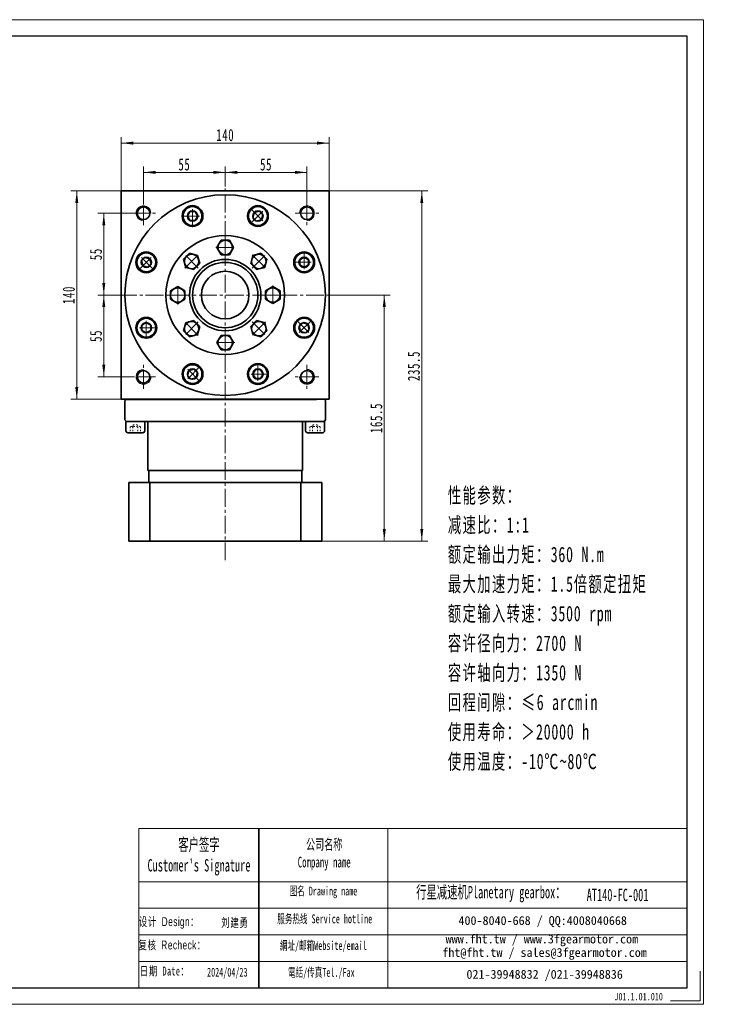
# Model space of a CAD drawing. Header units: millimetres. Extents: x 1585 to 2542, y 261 to 924.
# Tile 3 of 3: x 2064 to 2542, y 261 to 924. Entities that reach past the tile are written whole.
import ezdxf

# ---------------------------------------------------------------- set-up
doc = ezdxf.new("R2010")
doc.units = ezdxf.units.MM
doc.set_wipeout_variables(frame=1)
doc.linetypes.add('点画线', pattern=[18, 12, -2, 2, -2])
doc.linetypes.add('虚线', pattern=[2, 1, -1])
doc.layers.get('0').update_dxf_attribs({"lineweight": 35})
doc.layers.add('6文字层', color=3, linetype='Continuous')
for name, color, linetype, lineweight in [('7标注层', 4, 'Continuous', 18), ('SLD-0', 7, 'Continuous', 18), ('中心线层', 1, '点画线', 18), ('图框_外框线', 7, 'Continuous', 18), ('尺寸线层', 3, 'Continuous', 18), ('粗实线', 7, 'Continuous', 50), ('粗实线层', 7, 'Continuous', 35), ('虚线层', 6, '虚线', 18)]:
    doc.layers.add(name, color=color, linetype=linetype, lineweight=lineweight)
doc.styles.add('SLDTEXTSTYLE4', font='txt', dxfattribs={"width": 0.611111})
doc.styles.add('标准', font='txt', dxfattribs={"width": 0.667})
doc.styles.add('样式 1', font='txt', dxfattribs={"width": 0.8})
doc.dimstyles.new('a4-1-1.5', dxfattribs={"dimtxt": 4.5, "dimasz": 4.5, "dimexe": 2.25, "dimexo": 0, "dimgap": 0.75, "dimtad": 1, "dimdec": 3, "dimdsep": 46, "dimtxsty": '标准', "dimblk": '_CAXARROW', "dimcen": 0, "dimdle": 9, "dimazin": 2, "dimtfac": 0.707107, "dimtdec": 3, "dimtix": 1, "dimtmove": 2, "dimatfit": 3, "dimfxl": 0, "dimfrac": 2, "dimtolj": 1, "dimarcsym": 0})

# ---------------------------------------------------------------- blocks, each defined once
blk = doc.blocks.new('*X13')
at = {"layer": '尺寸线层', "linetype": 'Continuous'}
for points in [[(2132.82, 840.62), (2140.92, 841.63), (2140.92, 839.6)], [(2272.82, 840.62), (2264.72, 841.63), (2264.72, 839.6)]]:
    blk.add_hatch(color=0, dxfattribs=at).paths.add_polyline_path(points, flags=0)
at = {"layer": '尺寸线层', "color": 0, "linetype": 'Continuous'}
for p, q in [((2132.82, 808.42), (2132.82, 844.67)), ((2272.82, 808.42), (2272.82, 844.67)), ((2132.82, 840.62), (2272.82, 840.62))]:
    blk.add_line(p, q, dxfattribs=at)
at = {"layer": '尺寸线层', "color": 0, "insert": (2202.82, 845.97), "char_height": 8.1, "width": 21.529, "attachment_point": 5, "line_spacing_factor": 1.15057, "style": '标准'}
blk.add_mtext('\\T1.1;140', dxfattribs=at)
blk = doc.blocks.new('_CAXARROW')
blk.add_hatch(color=0).paths.add_polyline_path([(0, 0), (-1, 0.125), (-1, -0.125)], flags=0)
blk = doc.blocks.new('*X14')
at = {"layer": '尺寸线层', "linetype": 'Continuous'}
for points in [[(2147.82, 820.93), (2155.92, 819.92), (2155.92, 821.94)], [(2202.82, 820.93), (2194.72, 819.92), (2194.72, 821.94)]]:
    blk.add_hatch(color=0, dxfattribs=at).paths.add_polyline_path(points, flags=0)
at = {"layer": '尺寸线层', "color": 0, "linetype": 'Continuous'}
for p, q in [((2147.82, 801.42), (2147.82, 824.98)), ((2202.82, 811.42), (2202.82, 824.98)), ((2202.82, 820.93), (2147.82, 820.93))]:
    blk.add_line(p, q, dxfattribs=at)
at = {"layer": '尺寸线层', "color": 0, "insert": (2175.32, 826.2), "char_height": 8.1, "width": 16.2, "attachment_point": 5, "line_spacing_factor": 1.15057, "style": '标准'}
blk.add_mtext('\\T1.1;55', dxfattribs=at)
blk = doc.blocks.new('*X15')
at = {"layer": '尺寸线层', "linetype": 'Continuous'}
for points in [[(2202.82, 820.93), (2210.92, 821.94), (2210.92, 819.92)], [(2257.82, 820.93), (2249.72, 821.94), (2249.72, 819.92)]]:
    blk.add_hatch(color=0, dxfattribs=at).paths.add_polyline_path(points, flags=0)
at = {"layer": '尺寸线层', "color": 0, "linetype": 'Continuous'}
for p, q in [((2202.82, 811.42), (2202.82, 824.98)), ((2257.82, 801.42), (2257.82, 824.98)), ((2202.82, 820.93), (2257.82, 820.93))]:
    blk.add_line(p, q, dxfattribs=at)
at = {"layer": '尺寸线层', "color": 0, "insert": (2230.32, 826.2), "char_height": 8.1, "width": 16.2, "attachment_point": 5, "line_spacing_factor": 1.15057, "style": '标准'}
blk.add_mtext('\\T1.1;55', dxfattribs=at)
blk = doc.blocks.new('*X16')
at = {"layer": '尺寸线层', "linetype": 'Continuous'}
for points in [[(2121.08, 793.42), (2120.07, 785.32), (2122.09, 785.32)], [(2121.08, 738.42), (2120.07, 746.52), (2122.09, 746.52)]]:
    blk.add_hatch(color=0, dxfattribs=at).paths.add_polyline_path(points, flags=0)
at = {"layer": '尺寸线层', "color": 0, "linetype": 'Continuous'}
for p, q in [((2139.82, 793.42), (2117.03, 793.42)), ((2121.08, 738.42), (2121.08, 793.42)), ((2131.26, 738.42), (2117.03, 738.42))]:
    blk.add_line(p, q, dxfattribs=at)
at = {"layer": '尺寸线层', "color": 0, "insert": (2115.81, 765.92), "char_height": 8.1, "width": 16.2, "attachment_point": 5, "rotation": 90, "line_spacing_factor": 1.15057, "style": '标准'}
blk.add_mtext('\\T1.1;55', dxfattribs=at)
blk = doc.blocks.new('*X17')
at = {"layer": '尺寸线层', "linetype": 'Continuous'}
for points in [[(2121.08, 738.42), (2122.09, 730.32), (2120.07, 730.32)], [(2121.08, 683.42), (2122.09, 691.52), (2120.07, 691.52)]]:
    blk.add_hatch(color=0, dxfattribs=at).paths.add_polyline_path(points, flags=0)
at = {"layer": '尺寸线层', "color": 0, "linetype": 'Continuous'}
for p, q in [((2131.26, 738.42), (2117.03, 738.42)), ((2121.08, 738.42), (2121.08, 683.42)), ((2139.82, 683.42), (2117.03, 683.42))]:
    blk.add_line(p, q, dxfattribs=at)
at = {"layer": '尺寸线层', "color": 0, "insert": (2115.81, 710.92), "char_height": 8.1, "width": 16.2, "attachment_point": 5, "rotation": 90, "line_spacing_factor": 1.15057, "style": '标准'}
blk.add_mtext('\\T1.1;55', dxfattribs=at)
blk = doc.blocks.new('*X18')
at = {"layer": '尺寸线层', "linetype": 'Continuous'}
for points in [[(2102.89, 808.42), (2103.9, 800.32), (2101.88, 800.32)], [(2102.89, 668.42), (2103.9, 676.52), (2101.88, 676.52)]]:
    blk.add_hatch(color=0, dxfattribs=at).paths.add_polyline_path(points, flags=0)
at = {"layer": '尺寸线层', "color": 0, "linetype": 'Continuous'}
for p, q in [((2132.82, 808.42), (2098.84, 808.42)), ((2102.89, 808.42), (2102.89, 668.42)), ((2135.69, 668.42), (2098.84, 668.42))]:
    blk.add_line(p, q, dxfattribs=at)
at = {"layer": '尺寸线层', "color": 0, "insert": (2097.53, 738.42), "char_height": 8.1, "width": 21.529, "attachment_point": 5, "rotation": 90, "line_spacing_factor": 1.15057, "style": '标准'}
blk.add_mtext('\\T1.1;140', dxfattribs=at)
blk = doc.blocks.new('*X19')
at = {"layer": '尺寸线层', "linetype": 'Continuous'}
for points in [[(2309.91, 738.42), (2310.92, 730.32), (2308.9, 730.32)], [(2309.91, 572.92), (2310.92, 581.02), (2308.9, 581.02)]]:
    blk.add_hatch(color=0, dxfattribs=at).paths.add_polyline_path(points, flags=0)
at = {"layer": '尺寸线层', "color": 0, "linetype": 'Continuous'}
for p, q in [((2271.57, 738.42), (2313.96, 738.42)), ((2309.91, 738.42), (2309.91, 572.92)), ((2267.82, 572.92), (2313.96, 572.92))]:
    blk.add_line(p, q, dxfattribs=at)
at = {"layer": '尺寸线层', "color": 0, "insert": (2304.55, 655.67), "char_height": 8.1, "width": 37.4509, "attachment_point": 5, "rotation": 90, "line_spacing_factor": 1.15057, "style": '标准'}
blk.add_mtext('\\T1.1;165.5', dxfattribs=at)
blk = doc.blocks.new('*X20')
at = {"layer": '尺寸线层', "linetype": 'Continuous'}
for points in [[(2335.16, 808.42), (2334.14, 800.32), (2336.17, 800.32)], [(2335.16, 572.92), (2334.14, 581.02), (2336.17, 581.02)]]:
    blk.add_hatch(color=0, dxfattribs=at).paths.add_polyline_path(points, flags=0)
at = {"layer": '尺寸线层', "color": 0, "linetype": 'Continuous'}
for p, q in [((2272.82, 808.42), (2339.21, 808.42)), ((2335.16, 572.92), (2335.16, 808.42)), ((2267.82, 572.92), (2339.21, 572.92))]:
    blk.add_line(p, q, dxfattribs=at)
at = {"layer": '尺寸线层', "color": 0, "insert": (2329.8, 690.67), "char_height": 8.1, "width": 37.8014, "attachment_point": 5, "rotation": 90, "line_spacing_factor": 1.15057, "style": '标准'}
blk.add_mtext('\\T1.1;235.5', dxfattribs=at)
blk = doc.blocks.new('*X21')
at = {"layer": '中心线层', "linetype": '点画线', "lineweight": 18}
for p, q in [((0, -7.37), (0, 7.37)), ((-7.37, 0), (7.37, 0))]:
    blk.add_line(p, q, dxfattribs=at)
at = {"layer": '粗实线层'}
for p, q in [((-3.46, 0), (-1.73, 3)), ((-3.46, 0), (-1.73, -3)), ((-1.73, 3), (1.73, 3)), ((3.46, 0), (1.73, 3)), ((3.46, 0), (1.73, 3)), ((3.46, 0), (1.73, -3)), ((-1.73, -3), (1.73, -3))]:
    blk.add_line(p, q, dxfattribs=at)
blk.add_circle((0, 0), 3.46, dxfattribs=at)
for start, end in [(0, 180), (180, 360)]:
    blk.add_arc((0, 0), 6.37, start, end, dxfattribs=at)
blk = doc.blocks.new('*X45')
at = {"layer": '中心线层', "linetype": '点画线', "lineweight": 18}
for p, q in [((6.4, 0), (-6.4, 0)), ((0, -6.4), (0, 6.4))]:
    blk.add_line(p, q, dxfattribs=at)
at = {"layer": '粗实线层'}
for p, q in [((0, 5.65), (-4.89, 2.82)), ((-4.89, 2.82), (-4.89, -2.82)), ((4.89, 2.82), (0, 5.65)), ((4.89, 2.82), (4.89, -2.82)), ((-4.89, -2.82), (0, -5.65)), ((0, -5.65), (4.89, -2.82))]:
    blk.add_line(p, q, dxfattribs=at)
blk.add_circle((0, 0), 4.89, dxfattribs=at)
blk = doc.blocks.new('2432fgg')
at = {"layer": '粗实线层'}
blk.add_circle((0, 0), 22, dxfattribs=at)
blk.add_wipeout([(-27.11, 0), (-27.11, 0.9), (-27.11, 0.9), (-27.11, 2.82), (-27.11, 2.82), (-29.56, 4.23), (-29.56, 4.23), (-32, 5.65), (-32, 5.65), (-34.45, 4.23), (-34.45, 4.23), (-36.89, 2.82), (-36.89, 2.82), (-36.89, 0.9), (-36.89, 0.9), (-36.89, 0), (-36.89, 0), (-36.89, -2.82), (-36.89, -2.82), (-34.45, -4.23), (-34.45, -4.23), (-32, -5.65), (-32, -5.65), (-29.56, -4.23), (-29.56, -4.23), (-27.11, -2.82), (-27.11, -2.82)]).dxf.layer = '粗实线层'
for radius in [40, 24]:
    blk.add_circle((0, 0), radius, dxfattribs=at)
blk.add_blockref('*X45', (-32, 0), dxfattribs=at)
for points in [[(0, 27.11), (0.9, 27.11), (0.9, 27.11), (2.82, 27.11), (2.82, 27.11), (4.23, 29.55), (4.23, 29.55), (5.65, 32), (5.65, 32), (4.23, 34.44), (4.23, 34.44), (2.82, 36.89), (2.82, 36.89), (0.9, 36.89), (0.9, 36.89), (0, 36.89), (0, 36.89), (-2.82, 36.89), (-2.82, 36.89), (-4.23, 34.44), (-4.23, 34.44), (-5.65, 32), (-5.65, 32), (-4.23, 29.55), (-4.23, 29.55), (-2.82, 27.11), (-2.82, 27.11)], [(-19.17, 19.17), (-18.53, 19.81), (-18.53, 19.81), (-17.17, 21.17), (-17.17, 21.17), (-17.9, 23.89), (-17.9, 23.89), (-18.63, 26.62), (-18.63, 26.62), (-21.36, 27.35), (-21.36, 27.35), (-24.09, 28.08), (-24.09, 28.08), (-25.45, 26.72), (-25.45, 26.72), (-26.09, 26.09), (-26.09, 26.09), (-28.08, 24.09), (-28.08, 24.09), (-27.35, 21.36), (-27.35, 21.36), (-26.62, 18.63), (-26.62, 18.63), (-23.89, 17.9), (-23.89, 17.9), (-21.17, 17.17), (-21.17, 17.17)], [(19.17, 19.17), (19.81, 18.53), (19.81, 18.53), (21.17, 17.17), (21.17, 17.17), (23.89, 17.9), (23.89, 17.9), (26.62, 18.63), (26.62, 18.63), (27.35, 21.36), (27.35, 21.36), (28.08, 24.09), (28.08, 24.09), (26.72, 25.45), (26.72, 25.45), (26.09, 26.09), (26.09, 26.09), (24.09, 28.08), (24.09, 28.08), (21.36, 27.35), (21.36, 27.35), (18.63, 26.62), (18.63, 26.62), (17.9, 23.89), (17.9, 23.89), (17.17, 21.17), (17.17, 21.17)], [(27.11, 0), (27.11, -0.9), (27.11, -0.9), (27.11, -2.82), (27.11, -2.82), (29.55, -4.23), (29.55, -4.23), (32, -5.65), (32, -5.65), (34.44, -4.23), (34.44, -4.23), (36.89, -2.82), (36.89, -2.82), (36.89, -0.9), (36.89, -0.9), (36.89, 0), (36.89, 0), (36.89, 2.82), (36.89, 2.82), (34.44, 4.23), (34.44, 4.23), (32, 5.65), (32, 5.65), (29.55, 4.23), (29.55, 4.23), (27.11, 2.82), (27.11, 2.82)], [(-19.17, -19.17), (-19.81, -18.53), (-19.81, -18.53), (-21.17, -17.17), (-21.17, -17.17), (-23.89, -17.9), (-23.89, -17.9), (-26.62, -18.63), (-26.62, -18.63), (-27.35, -21.36), (-27.35, -21.36), (-28.08, -24.09), (-28.08, -24.09), (-26.72, -25.45), (-26.72, -25.45), (-26.09, -26.09), (-26.09, -26.09), (-24.09, -28.08), (-24.09, -28.08), (-21.36, -27.35), (-21.36, -27.35), (-18.63, -26.62), (-18.63, -26.62), (-17.9, -23.89), (-17.9, -23.89), (-17.17, -21.17), (-17.17, -21.17)], [(19.17, -19.17), (18.53, -19.81), (18.53, -19.81), (17.17, -21.17), (17.17, -21.17), (17.9, -23.89), (17.9, -23.89), (18.63, -26.62), (18.63, -26.62), (21.36, -27.35), (21.36, -27.35), (24.09, -28.08), (24.09, -28.08), (25.45, -26.72), (25.45, -26.72), (26.09, -26.09), (26.09, -26.09), (28.08, -24.09), (28.08, -24.09), (27.35, -21.36), (27.35, -21.36), (26.62, -18.63), (26.62, -18.63), (23.89, -17.9), (23.89, -17.9), (21.17, -17.17), (21.17, -17.17)], [(0, -27.11), (-0.9, -27.11), (-0.9, -27.11), (-2.82, -27.11), (-2.82, -27.11), (-4.23, -29.56), (-4.23, -29.56), (-5.65, -32), (-5.65, -32), (-4.23, -34.45), (-4.23, -34.45), (-2.82, -36.89), (-2.82, -36.89), (-0.9, -36.89), (-0.9, -36.89), (0, -36.89), (0, -36.89), (2.82, -36.89), (2.82, -36.89), (4.23, -34.45), (4.23, -34.45), (5.65, -32), (5.65, -32), (4.23, -29.56), (4.23, -29.56), (2.82, -27.11), (2.82, -27.11)]]:
    blk.add_wipeout(points).dxf.layer = '粗实线层'
for p, rotation in [((0, 32), 270), ((-22.63, 22.63), 315.0000000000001), ((22.63, 22.63), 225.0000000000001), ((32, 0), 180), ((-22.63, -22.63), 45.00000000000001), ((22.63, -22.63), 135.0000000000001), ((0, -32), 90)]:
    blk.add_blockref('*X45', p, dxfattribs=dict(at, rotation=rotation))

msp = doc.modelspace()

# ---------------------------------------------------------------- linework, layer by layer
msp.add_line((2225.3996, 379.5605), (2225.3996, 272.5131))
at = {"color": 7, "linetype": 'Continuous', "lineweight": 0}
for centre, start, end in [((2147.8241, 793.4212), 0, 195), ((2257.8241, 793.4212), 270, 105), ((2147.8241, 683.4212), 90, 285), ((2257.8241, 683.4212), 180, 15)]:
    msp.add_arc(centre, 5, start, end, dxfattribs=at)
at = {"layer": '7标注层', "color": 0}
msp.add_line((2144.6491, 379.5605), (2144.6491, 272.5314), dxfattribs=at)
at = {"layer": '中心线层'}
for p, q in [((2202.8241, 560.0317), (2202.8241, 811.4212)), ((2147.8241, 785.4212), (2147.8241, 801.4212)), ((2257.8241, 801.4212), (2257.8241, 785.4212)), ((2139.8241, 793.4212), (2155.8241, 793.4212)), ((2249.8241, 793.4212), (2265.8241, 793.4212)), ((2131.2581, 738.4212), (2271.5741, 738.4212)), ((2147.8241, 675.4212), (2147.8241, 691.4212)), ((2257.8241, 691.4212), (2257.8241, 675.4212)), ((2155.8241, 683.4212), (2139.8241, 683.4212)), ((2265.8241, 683.4212), (2249.8241, 683.4212))]:
    msp.add_line(p, q, dxfattribs=at)
at = {"layer": '图框_外框线'}
for p, q in [((2144.6491, 379.5605), (2225.3996, 379.5605)), ((2225.3996, 379.5605), (2225.3996, 272.5314)), ((2225.3996, 379.5605), (2513.7023, 379.5605)), ((2312.4029, 379.5605), (2312.4029, 272.5314)), ((2144.6491, 343.8448), (2225.3996, 343.8448)), ((2225.3996, 343.8448), (2513.7023, 343.8448)), ((2144.6491, 325.987), (2513.7023, 325.987)), ((2144.6491, 308.1291), (2513.7023, 308.1291)), ((2144.6491, 290.2713), (2513.7023, 290.2713))]:
    msp.add_line(p, q, dxfattribs=at)
at = {"layer": '图框_外框线', "color": 3}
msp.add_lwpolyline([(2522.6213, 283.6802), (2522.6213, 263.6123), (2502.5535, 263.6123)], dxfattribs=at)
at = {"layer": '粗实线', "color": 0, "lineweight": 40}
msp.add_line((2135.6921, 668.4212), (2264.3241, 668.4212), dxfattribs=at)
msp.add_line((2135.6921, 668.4212), (2264.3241, 668.4212), dxfattribs=at)
at = {"layer": '粗实线层'}
for p, q in [((2132.8241, 668.4212), (2132.8241, 808.4212)), ((2132.8241, 808.4212), (2272.8241, 808.4212)), ((2272.8241, 668.4212), (2272.8241, 808.4212)), ((2136.3241, 668.4212), (2135.3241, 667.4212)), ((2135.3241, 667.4212), (2135.3241, 654.4212)), ((2136.3241, 668.4212), (2147.8241, 668.4212)), ((2270.3241, 667.4212), (2269.3241, 668.4212)), ((2270.3241, 654.4212), (2270.3241, 667.4212)), ((2136.3241, 653.4212), (2135.3241, 654.4212)), ((2148.6891, 653.4212), (2135.9591, 653.4212)), ((2135.9591, 653.4212), (2135.9591, 647.0542)), ((2136.3241, 653.4212), (2269.3241, 653.4212)), ((2148.6891, 647.0542), (2148.6891, 653.4212)), ((2150.8241, 620.4212), (2150.8241, 653.4212)), ((2254.8241, 620.4212), (2254.8241, 653.4212)), ((2256.9591, 653.4212), (2269.6891, 653.4212)), ((2256.9591, 647.0542), (2256.9591, 653.4212)), ((2269.3241, 653.4212), (2270.3241, 654.4212)), ((2269.6891, 653.4212), (2269.6891, 647.0542)), ((2137.2321, 645.7812), (2147.4161, 645.7812)), ((2268.4161, 645.7812), (2258.2321, 645.7812)), ((2150.8241, 620.4212), (2254.8241, 620.4212)), ((2151.3241, 612.4212), (2151.3241, 620.4212)), ((2254.3241, 612.4212), (2254.3241, 620.4212)), ((2267.8241, 612.4212), (2137.8241, 612.4212)), ((2137.8241, 572.9212), (2137.8241, 612.4212)), ((2151.9645, 572.9212), (2151.9645, 612.4212)), ((2253.6837, 572.9212), (2253.6837, 612.4212)), ((2267.8241, 572.9212), (2267.8241, 612.4212)), ((2137.8241, 572.9212), (2267.8241, 572.9212))]:
    msp.add_line(p, q, dxfattribs=at)
msp.add_lwpolyline([(2272.8241, 668.4212), (2132.8241, 668.4212)], dxfattribs=at)
for centre, radius in [((2147.8241, 793.4212), 4.25), ((2180.8108, 791.566), 7), ((2224.8374, 791.566), 7), ((2257.8241, 793.4212), 4.25), ((2149.6793, 760.4345), 7), ((2255.969, 760.4345), 7), ((2149.6793, 716.4078), 7), ((2255.969, 716.4078), 7), ((2180.8108, 685.2763), 7), ((2224.8374, 685.2763), 7), ((2147.8241, 683.4212), 4.25), ((2257.8241, 683.4212), 4.25)]:
    msp.add_circle(centre, radius, dxfattribs=at)
at = {"layer": '粗实线层', "lineweight": 18}
for centre, start, end in [((2147.8241, 793.4212), 0, 271.9231652), ((2257.8241, 793.4212), 270, 181.9231652), ((2147.8241, 683.4212), 90, 1.9231652), ((2257.8241, 683.4212), 180, 91.9231652)]:
    msp.add_arc(centre, 5, start, end, dxfattribs=at)
at = {"layer": '粗实线层'}
for centre, start, end in [((2137.2321, 647.0542), 180, 270), ((2147.4161, 647.0542), 270, 0), ((2258.2321, 647.0542), 180, 270), ((2268.4161, 647.0542), 270, 0)]:
    msp.add_arc(centre, 1.273, start, end, dxfattribs=at)
at = {"layer": '虚线层'}
for p, q in [((2138.86, 649.7812), (2142.3241, 651.7812)), ((2138.86, 649.7812), (2138.86, 645.7812)), ((2140.5921, 649.7812), (2140.5921, 645.7812)), ((2145.7882, 649.7812), (2142.3241, 651.7812)), ((2144.0562, 649.7812), (2144.0562, 645.7812)), ((2145.7882, 649.7812), (2145.7882, 645.7812)), ((2259.86, 649.7812), (2263.3241, 651.7812)), ((2259.86, 649.7812), (2259.86, 645.7812)), ((2261.5921, 649.7812), (2261.5921, 645.7812)), ((2266.7882, 649.7812), (2263.3241, 651.7812)), ((2265.0562, 649.7812), (2265.0562, 645.7812)), ((2266.7882, 649.7812), (2266.7882, 645.7812))]:
    msp.add_line(p, q, dxfattribs=at)
for centre, radius, start, end in [((2139.7261, 648.0491), 1.9365, 63.4349488, 116.5650512), ((2142.3241, 643.201), 6.8043, 75.2528669, 104.7471331), ((2144.9222, 648.0491), 1.9365, 63.4349488, 116.5650512), ((2260.7261, 648.0491), 1.9365, 63.4349488, 116.5650512), ((2263.3241, 643.201), 6.8043, 75.2528669, 104.7471331), ((2265.9222, 648.0491), 1.9365, 63.4349488, 116.5650512)]:
    msp.add_arc(centre, radius, start, end, dxfattribs=at)

# ---------------------------------------------------------------- texts
at = {"layer": '6文字层', "insert": (2464.7999, 269.0634), "char_height": 5, "width": 43.304423, "attachment_point": 1, "style": '样式 1'}
msp.add_mtext('J01.1.01.010', dxfattribs=at)
at = {"layer": 'SLD-0', "color": 1, "attachment_point": 2}
for s, insert, char_height, width, style in [("{\\fSimSun|b1|i0|c134|p2;客户签字\\PCustomer's Signature}", (2185.1635, 372.953), 8.333663, 103.671623, 'SLDTEXTSTYLE4'), ('{\\fSimSun|b1|i0|c134|p2;公司名称\\PCompany name}', (2269.4531, 372.5106), 7.143139, 92.481353, 'SLDTEXTSTYLE4'), ('{\\fSimSun|b1|i0|c134|p2;图名 Drawing name}', (2268.9648, 340.553), 5.952616, 76.12613, 'SLDTEXTSTYLE4'), ('{\\fSimSun|b1|i0|c134|p2;  \\H1.1667x;行星减速机Planetary gearbox\\fSimSun|b0|i0|c134|p2;：}', (2378.705, 341.0121), 7.143139, 112.344727, 'SLDTEXTSTYLE4'), ('AT140-FC-001', (2466.9554, 339.1156), 8.333663, 60.648063, 'SLDTEXTSTYLE4'), ('{\\fSimSun|b0|i0|c134|p2;\\T1.1;设计 \\fArial|b0|i0|c0|p34;Design\\fSimSun|b0|i0|c134|p2;：}', (2165.019, 319.9898), 6, 79.550095, '标准'), ('{\\fSimSun|b0|i0|c134|p2;\\T1.1;刘建勇}', (2209.383, 319.3499), 6, 31.971711, '标准'), ('{\\fSimSun|b1|i0|c134|p2;服务热线 Service hotline}', (2269.8089, 321.8351), 5.952616, 84.811822, 'SLDTEXTSTYLE4'), ('{\\fSimSun|b0|i0|c134|p2;\\T1.1;复核 \\fArial|b0|i0|c0|p34;Recheck\\fSimSun|b0|i0|c134|p2;：}', (2167.1345, 304.2879), 6, 83.266349, '标准'), ('{\\fSimSun|b1|i0|c134|p2;網址/邮箱Website/email}', (2268.882, 303.9008), 5.952616, 88.281124, 'SLDTEXTSTYLE4'), ('{\\T1.1;日期 Date：}', (2162.0341, 286.757), 6, 31.971711, '标准'), ('2024/04/23', (2204.2312, 285.9885), 6, 31.971711, '标准'), ('{\\fSimSun|b1|i0|c134|p2;電話/传真Tel./Fax}', (2267.5484, 285.8266), 5.952616, 89.342887, 'SLDTEXTSTYLE4')]:
    msp.add_mtext(s, dxfattribs=dict(at, insert=insert, char_height=char_height, width=width, style=style))
at = {"layer": 'SLD-0', "color": 1, "char_height": 5.952616, "attachment_point": 2}
for s, insert, width in [('{\\fSimSun|b1|i0|c134|p2;400-8040-668 / QQ:4008040668}', (2416.5432, 320.6977), 173.312858), ('{\\fSimSun|b1|i0|c134|p2;www.fht.tw / www.3fgearmotor.com }', (2415.9943, 308.2992), 173.50796), ('{\\fSimSun|b1|i0|c134|p2;fht@fht.tw / sales@3fgearmotor.com }', (2417.8084, 299.2349), 173.50796), ('{\\fSimSun|b1|i0|c134|p2;021-39948832 /021-39948836 }', (2417.8707, 284.5252), 132.486453)]:
    msp.add_mtext(s, dxfattribs=dict(at, insert=insert, width=width))
at = {"layer": '尺寸线层', "insert": (2352.7007, 608.9185), "char_height": 7.2576, "width": 179.472973, "attachment_point": 1, "line_spacing_factor": 1.15057, "style": '标准'}
msp.add_mtext('{\\H1.42857x;\\T1.1;性能参数：\\P减速比：1:1\\P额定输出力矩：360 N.m\\P最大加速力矩：1.5倍额定扭矩\\P额定输入转速：3500 rpm\\P容许径向力：2700 N\\P容许轴向力：1350 N\\P回程间隙：≤6 arcmin\\P使用寿命：＞20000 h\\P使用温度：-10℃~80℃}', dxfattribs=at)

# ---------------------------------------------------------------- dimensions: what is measured, and where the dimension line sits
at = {"layer": '尺寸线层'}
for base, p1, p2, picture, middle in [((2272.8241, 840.6172), (2132.8241, 808.4212), (2272.8241, 808.4212), '*X13', (2202.8241, 845.9734)), ((2147.8241, 820.9279), (2202.8241, 811.4212), (2147.8241, 801.4212), '*X14', (2175.3241, 826.1965)), ((2257.8241, 820.9279), (2202.8241, 811.4212), (2257.8241, 801.4212), '*X15', (2230.3241, 826.1965))]:
    dim = msp.add_linear_dim(base=base, p1=p1, p2=p2, dimstyle='a4-1-1.5', override={"dimsah": 1, "dimtfill": 1, "dimtzin": 8}, dxfattribs=at)
    dim.commit()
    dim.dimension.update_dxf_attribs({"geometry": picture, "text_midpoint": middle, "dimtype": 160})
for base, p1, p2, angle, picture, middle in [((2102.8901, 668.4212), (2132.8241, 808.4212), (2135.6921, 668.4212), 270, '*X18', (2097.5339, 738.4212)), ((2335.1555, 808.4212), (2267.8241, 572.9212), (2272.8241, 808.4212), 90, '*X20', (2329.7993, 690.6712)), ((2121.0799, 793.4212), (2131.2581, 738.4212), (2139.8241, 793.4212), 90, '*X16', (2115.8113, 765.9212)), ((2121.0799, 683.4212), (2131.2581, 738.4212), (2139.8241, 683.4212), 270, '*X17', (2115.8113, 710.9212)), ((2309.9105, 572.9212), (2271.5741, 738.4212), (2267.8241, 572.9212), 270, '*X19', (2304.5543, 655.6712))]:
    dim = msp.add_linear_dim(base=base, p1=p1, p2=p2, angle=angle, dimstyle='a4-1-1.5', override={"dimsah": 1, "dimtfill": 1, "dimtzin": 8}, dxfattribs=at)
    dim.commit()
    dim.dimension.update_dxf_attribs({"geometry": picture, "text_midpoint": middle, "dimtype": 160})

# ---------------------------------------------------------------- next in the draw order: wipeouts: each hides what was drawn before it
msp.add_wipeout([(2187.1848, 791.5442), (2187.1042, 792.5544), (2187.1042, 792.5544), (2186.5741, 794.2649), (2185.5885, 795.7601), (2184.2254, 796.9215), (2182.5928, 797.6573), (2180.8198, 797.9092), (2180.8198, 797.9092), (2179.0469, 797.6573), (2177.4142, 796.9215), (2176.0512, 795.7601), (2175.0656, 794.2649), (2174.5355, 792.5544), (2174.5355, 792.5544), (2174.4548, 791.5442), (2174.4548, 791.5442), (2174.6717, 789.8968), (2175.3076, 788.3617), (2176.3191, 787.0435), (2177.6373, 786.032), (2179.1725, 785.3961), (2180.8198, 785.1792), (2180.8198, 785.1792), (2182.7867, 785.4908), (2184.5611, 786.3948), (2185.9692, 787.803), (2186.8733, 789.5773)]).dxf.layer = '粗实线层'

# ---------------------------------------------------------------- next in the draw order: linework, layer by layer
at = {"layer": '粗实线层'}
msp.add_circle((2202.8241, 738.4212), 67.5, dxfattribs=at)

# ---------------------------------------------------------------- next in the draw order: block references
msp.add_blockref('*X21', (2180.8198, 791.5442), dxfattribs=at)

# ---------------------------------------------------------------- next in the draw order: wipeouts: each hides what was drawn before it
for points in [[(2229.3292, 787.0435), (2229.9864, 787.8148), (2229.9864, 787.8148), (2230.8211, 789.3992), (2231.1814, 791.1533), (2231.0389, 792.9384), (2230.4047, 794.6132), (2229.3292, 796.045), (2229.3292, 796.045), (2227.8974, 797.1205), (2226.2226, 797.7547), (2224.4375, 797.8972), (2222.6834, 797.5369), (2221.099, 796.7022), (2221.099, 796.7022), (2220.3277, 796.045), (2220.3277, 796.045), (2219.3162, 794.7267), (2218.6803, 793.1916), (2218.4634, 791.5442), (2218.6803, 789.8968), (2219.3162, 788.3617), (2220.3277, 787.0435), (2220.3277, 787.0435), (2221.9388, 785.873), (2223.8327, 785.2576), (2225.8241, 785.2576), (2227.7181, 785.873)], [(2154.2018, 764.9262), (2153.4305, 765.5834), (2153.4305, 765.5834), (2151.8461, 766.4181), (2150.092, 766.7784), (2148.3069, 766.6359), (2146.6321, 766.0017), (2145.2003, 764.9262), (2145.2003, 764.9262), (2144.1248, 763.4944), (2143.4906, 761.8196), (2143.3481, 760.0346), (2143.7084, 758.2804), (2144.5431, 756.696), (2144.5431, 756.696), (2145.2003, 755.9247), (2145.2003, 755.9247), (2146.5186, 754.9132), (2148.0537, 754.2773), (2149.7011, 754.0605), (2151.3484, 754.2773), (2152.8836, 754.9132), (2154.2018, 755.9247), (2154.2018, 755.9247), (2155.3723, 757.5358), (2155.9877, 759.4298), (2155.9877, 761.4212), (2155.3723, 763.3151)], [(2255.9472, 754.0605), (2256.9574, 754.1411), (2256.9574, 754.1411), (2258.6679, 754.6712), (2260.163, 755.6568), (2261.3245, 757.0199), (2262.0603, 758.6525), (2262.3122, 760.4255), (2262.3122, 760.4255), (2262.0603, 762.1984), (2261.3245, 763.8311), (2260.163, 765.1941), (2258.6679, 766.1797), (2256.9574, 766.7098), (2256.9574, 766.7098), (2255.9472, 766.7905), (2255.9472, 766.7905), (2254.2998, 766.5736), (2252.7647, 765.9377), (2251.4465, 764.9262), (2250.435, 763.608), (2249.7991, 762.0728), (2249.5822, 760.4255), (2249.5822, 760.4255), (2249.8937, 758.4586), (2250.7978, 756.6842), (2252.206, 755.2761), (2253.9803, 754.372)], [(2149.7011, 722.7819), (2148.6909, 722.7012), (2148.6909, 722.7012), (2146.9804, 722.1711), (2145.4852, 721.1855), (2144.3238, 719.8225), (2143.588, 718.1898), (2143.3361, 716.4169), (2143.3361, 716.4169), (2143.588, 714.6439), (2144.3238, 713.0113), (2145.4852, 711.6482), (2146.9804, 710.6626), (2148.6909, 710.1325), (2148.6909, 710.1325), (2149.7011, 710.0519), (2149.7011, 710.0519), (2151.3484, 710.2687), (2152.8836, 710.9046), (2154.2018, 711.9161), (2155.2133, 713.2344), (2155.8492, 714.7695), (2156.0661, 716.4169), (2156.0661, 716.4169), (2155.7545, 718.3838), (2154.8505, 720.1581), (2153.4423, 721.5663), (2151.668, 722.4703)], [(2251.4465, 711.9161), (2252.2178, 711.2589), (2252.2178, 711.2589), (2253.8022, 710.4242), (2255.5563, 710.0639), (2257.3414, 710.2064), (2259.0161, 710.8406), (2260.4479, 711.9161), (2260.4479, 711.9161), (2261.5235, 713.3479), (2262.1576, 715.0227), (2262.3002, 716.8078), (2261.9399, 718.5619), (2261.1052, 720.1463), (2261.1052, 720.1463), (2260.4479, 720.9176), (2260.4479, 720.9176), (2259.1297, 721.9291), (2257.5946, 722.565), (2255.9472, 722.7819), (2254.2998, 722.565), (2252.7647, 721.9291), (2251.4465, 720.9176), (2251.4465, 720.9176), (2250.2759, 719.3065), (2249.6606, 717.4126), (2249.6606, 715.4212), (2250.2759, 713.5272)], [(2176.3191, 689.7988), (2175.6619, 689.0275), (2175.6619, 689.0275), (2174.8272, 687.4431), (2174.4668, 685.689), (2174.6094, 683.9039), (2175.2436, 682.2292), (2176.3191, 680.7974), (2176.3191, 680.7974), (2177.7509, 679.7218), (2179.4256, 679.0877), (2181.2107, 678.9451), (2182.9649, 679.3054), (2184.5492, 680.1401), (2184.5492, 680.1401), (2185.3206, 680.7974), (2185.3206, 680.7974), (2186.3321, 682.1156), (2186.968, 683.6507), (2187.1848, 685.2981), (2186.968, 686.9455), (2186.3321, 688.4806), (2185.3206, 689.7988), (2185.3206, 689.7988), (2183.7095, 690.9693), (2181.8155, 691.5847), (2179.8241, 691.5847), (2177.9302, 690.9693)], [(2218.4634, 685.2981), (2218.5441, 684.2879), (2218.5441, 684.2879), (2219.0742, 682.5774), (2220.0598, 681.0823), (2221.4228, 679.9208), (2223.0555, 679.185), (2224.8284, 678.9331), (2224.8284, 678.9331), (2226.6014, 679.185), (2228.234, 679.9208), (2229.5971, 681.0823), (2230.5827, 682.5774), (2231.1128, 684.2879), (2231.1128, 684.2879), (2231.1934, 685.2981), (2231.1934, 685.2981), (2230.9765, 686.9455), (2230.3407, 688.4806), (2229.3292, 689.7988), (2228.0109, 690.8103), (2226.4758, 691.4462), (2224.8284, 691.6631), (2224.8284, 691.6631), (2222.8615, 691.3516), (2221.0872, 690.4475), (2219.679, 689.0393), (2218.775, 687.265)]]:
    msp.add_wipeout(points).dxf.layer = '粗实线层'

# ---------------------------------------------------------------- next in the draw order: linework, layer by layer
at = {"layer": '图框_外框线', "color": 3}
msp.add_lwpolyline([(1588.3499, 261.3826), (2524.8511, 261.3826), (2524.8511, 923.6227), (1588.3499, 923.6227)], close=True, dxfattribs=at)
at = {"layer": '图框_外框线', "color": 3, "lineweight": 25}
msp.add_lwpolyline([(1644.094, 272.5314), (2513.7023, 272.5314), (2513.7023, 912.4739), (1644.094, 912.4739)], close=True, dxfattribs=at)

# ---------------------------------------------------------------- next in the draw order: block references
at = {"layer": '粗实线层'}
for p, rotation in [((2224.8284, 791.5442), 315.0000000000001), ((2149.7011, 760.4255), 45.00000000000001), ((2255.9472, 760.4255), 270), ((2149.7011, 716.4169), 90), ((2255.9472, 716.4169), 225.0000000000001), ((2180.8198, 685.2981), 135.0000000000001), ((2224.8284, 685.2981), 180)]:
    msp.add_blockref('*X21', p, dxfattribs=dict(at, rotation=rotation))

# ---------------------------------------------------------------- next in the draw order: block references
msp.add_blockref('2432fgg', (2202.8241, 738.4212), dxfattribs=at)

# ---------------------------------------------------------------- next in the draw order: linework, layer by layer
msp.add_circle((2202.8241, 738.4212), 16, dxfattribs=at)

doc.saveas('drawing.dxf')
